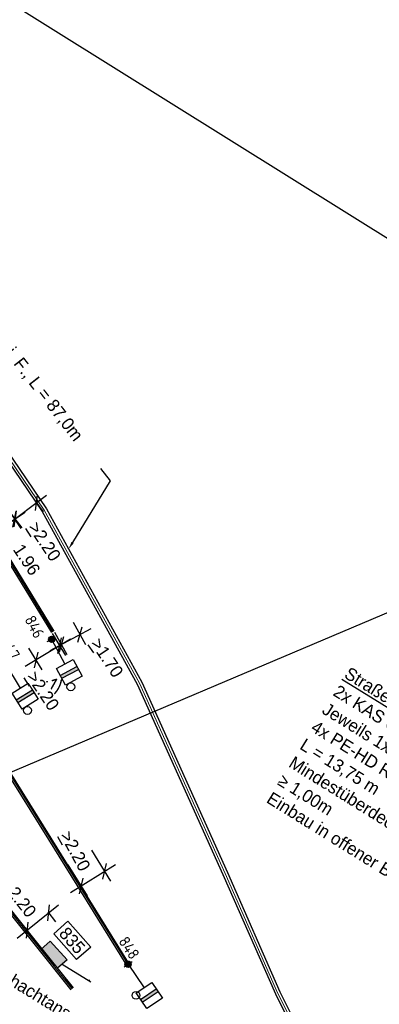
# Model space of a CAD drawing. Header units: metres. Extents: x 4433364 to 4435009, y 5475137 to 5475997.
# Tile 36 of 48: x 4434210 to 4434239, y 5475469 to 5475547. Entities that reach past the tile are written whole.
import ezdxf
from ezdxf import colors
from ezdxf.entities.mleader import LeaderData, LeaderLine
from ezdxf.enums import TextEntityAlignment as Align
from ezdxf.math import Vec2, Vec3

# ---------------------------------------------------------------- set-up
doc = ezdxf.new("R2010")
doc.units = ezdxf.units.M
doc.header["$PDMODE"] = 64
doc.linetypes.add('STRICHLINIE', pattern=[0.75, 0.5, -0.25])
doc.layers.add('GTU_A_Ansichtsfenster', color=6, linetype='Continuous', plot=False)
doc.layers.add('GTU_Hilfslayer', color=3, linetype='Continuous', plot=False)
for name, color, linetype in [('GTU_P', 1, 'Continuous'), ('GTU_P_Bemaßung', 1, 'Continuous'), ('GTU_P_Dritter', 191, 'Continuous'), ('GTU_Planung', 1, 'Continuous'), ('GTU_Weichen_Nr.', 191, 'Continuous')]:
    doc.layers.add(name, color=color, linetype=linetype)
doc.styles.add('ISO8', font='iso8.shx')
doc.styles.add('K_Isocp', font='k_isocp.SHX')
doc.styles.add('PROVI', font='PROVI.SHX')
doc.styles.add('R1', font='ISO8.SHX', dxfattribs={"oblique": 15, "height": 1.8})
doc.styles.add('S1', font='iso8', dxfattribs={"height": 1.8})
doc.styles.add('US', font='PROVI.SHX', dxfattribs={"oblique": 45, "height": 1.3})
doc.dimstyles.new('1zu500', dxfattribs={"dimscale": 5, "dimtxt": 0.2, "dimasz": 0.18, "dimexe": 0.18, "dimexo": 0.02, "dimgap": 0.09, "dimtad": 0, "dimtih": 1, "dimtoh": 1, "dimzin": 4, "dimdsep": 46, "dimtxsty": 'PROVI', "dimblk1": 'OBLIQUE', "dimblk2": 'OBLIQUE', "dimsah": 1, "dimcen": 0.3, "dimdle": 0.2, "dimclrd": 256, "dimclre": 256, "dimclrt": 256, "dimadec": 0, "dimazin": 0, "dimtfac": 1, "dimtdec": 4, "dimtofl": 0, "dimtmove": 2, "dimatfit": 3, "dimldrblk": 'NONE', "dimfxl": 0.4, "dimfxlon": 1, "dimtfill": 1, "dimtfillclr": 256, "dimtolj": 1, "dimtzin": 0, "dimlwd": -1, "dimlwe": -1, "dimarcsym": 0})

# ---------------------------------------------------------------- blocks, each defined once
blk = doc.blocks.new('S0GD03_0')
for p, q in [((0, -0.75), (0, 0.75)), ((0, 0), (4.5, 0))]:
    blk.add_line(p, q)
at = {"style": 'US', "oblique": 45}
for flags, p in [(3, (0, 3.14)), (1, (0, 1))]:
    blk.add_attdef('0000ID01', text='', height=1.6, dxfattribs=dict(at, flags=flags)).set_placement(p, align=Align.CENTER)
at = {"style": 'S1'}
blk.add_attdef('PNR', text='', height=1.8, dxfattribs=at).set_placement((-1.5, 0), align=Align.MIDDLE_RIGHT)
at = {"style": 'R1', "oblique": 15}
blk.add_attdef('PKM', text='', height=1.8, rotation=90, dxfattribs=at).set_placement((0, -2.5), align=Align.MIDDLE_RIGHT)
blk = doc.blocks.new('S0GD1B_0')
for p, q in [((0, 1.5), (3, 1.5)), ((0, -1.5), (0, 1.5)), ((1.25, -1.5), (1.25, 1.5)), ((1.75, -1.5), (1.75, 1.5)), ((3, 1.5), (3, -1.5)), ((3, -1.5), (0, -1.5))]:
    blk.add_line(p, q)
blk.add_solid([(1.25, -1.5), (1.75, -1.5), (1.25, 1.5), (1.75, 1.5)])
at = {"style": 'US', "oblique": 45}
for flags, p in [(3, (0, 8.99)), (1, (0, 6.89))]:
    blk.add_attdef('0000ID01', text='', height=1.6, dxfattribs=dict(at, flags=flags)).set_placement(p, align=Align.CENTER)
at = {"style": 'US', "oblique": 45, "flags": 1}
for tag, p in [('0KM', (5.94, -3.37)), ('0NR', (5.94, -5.37)), ('0TYP', (5.94, -7.37)), ('0STE', (5.94, -9.45)), ('0ZGO2', (5.75, -12.21)), ('0ZGO3', (5.75, -14.21)), ('0HOE', (5.75, -16.35)), ('0ENT', (5.75, -18.35)), ('0FUN', (5.62, -20.69)), ('0POS', (5.62, -22.69)), ('0KE', (5.62, -24.85)), ('0LBK', (5.62, -26.85))]:
    blk.add_attdef(tag, p, '', height=1.6, dxfattribs=at)
blk = doc.blocks.new('S0GD1D_0')
blk.add_circle((0, 0), 0.625)
at = {"style": 'US', "oblique": 45}
for flags, p in [(3, (0, 8.99)), (1, (0, 6.89))]:
    blk.add_attdef('0000ID01', text='', height=1.6, dxfattribs=dict(at, flags=flags)).set_placement(p, align=Align.CENTER)
at = {"style": 'US', "oblique": 45, "flags": 1}
blk.add_attdef('0TYP', (6, -3.64), '', height=1.6, dxfattribs=at)
blk = doc.blocks.new('KREISG-10')
h = blk.add_hatch(color=256)
edge = h.paths.add_edge_path()
edge.add_arc((0, 0), 0.5, 0, 360)
blk.add_circle((0, 0), 0.5)
blk = doc.blocks.new('_OBLIQUE')
at = {"color": 0, "linetype": 'ByBlock'}
blk.add_line((-0.5, -0.5), (0.5, 0.5), dxfattribs=at)
blk = doc.blocks.new('*D161')
at = {"layer": 'Defpoints', "color": 0}
blk.add_point((4434215.198, 5475478.42), dxfattribs=at)
at = {"layer": 'GTU_P_Bemaßung', "linetype": 'Continuous'}
for p, q in [((4434216.012, 5475481.28), (4434217.542, 5475478.816)), ((4434214.143, 5475480.12), (4434215.673, 5475477.656)), ((4434217.917, 5475480.108), (4434214.348, 5475477.893))]:
    blk.add_line(p, q, dxfattribs=at)
at = {"layer": 'GTU_P_Bemaßung', "xscale": 0.8999999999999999, "yscale": 0.8999999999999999, "zscale": 0.8999999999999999}
for p, rotation in [((4434217.067, 5475479.581), 31.82655862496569), ((4434215.198, 5475478.42), 211.8265586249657)]:
    blk.add_blockref('_OBLIQUE', p, dxfattribs=dict(at, rotation=rotation))
at = {"layer": 'GTU_P_Bemaßung', "insert": (4434214.739, 5475481.214), "char_height": 1, "attachment_point": 5, "rotation": 298.64137, "style": 'PROVI', "bg_fill": 3, "box_fill_scale": 1.1, "bg_fill_color": 256, "bg_fill_true_color": 13158600, "bg_fill_transparency": 0}
blk.add_mtext('\\A1;{\\L\\A1;>}\\A1;2.20', dxfattribs=at)
at = {"layer": 'Defpoints', "color": 0}
for p in [(4434215.908, 5475481.448), (4434214.039, 5475480.288)]:
    blk.add_point(p, dxfattribs=at)
blk = doc.blocks.new('_None')
blk = doc.blocks.new('*D176')
at = {"layer": 'Defpoints', "color": 0}
for p in [(4434212.49, 5475476.46), (4434212.619, 5475476.299), (4434210.772, 5475475.086)]:
    blk.add_point(p, dxfattribs=at)
at = {"layer": 'GTU_P_Bemaßung', "linetype": 'Continuous'}
for p, q in [((4434210.119, 5475474.301), (4434213.4, 5475476.924)), ((4434212.552, 5475476.382), (4434213.181, 5475475.596)), ((4434210.834, 5475475.008), (4434211.462, 5475474.223))]:
    blk.add_line(p, q, dxfattribs=at)
at = {"layer": 'GTU_P_Bemaßung', "xscale": 0.8999999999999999, "yscale": 0.8999999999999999, "zscale": 0.8999999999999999}
for p, rotation in [((4434212.619, 5475476.299), 38.64135193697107), ((4434210.9, 5475474.925), 218.6413519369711)]:
    blk.add_blockref('_OBLIQUE', p, dxfattribs=dict(at, rotation=rotation))
at = {"layer": 'GTU_P_Bemaßung', "insert": (4434210.279, 5475477.464), "char_height": 1, "attachment_point": 5, "rotation": 308.64137, "style": 'PROVI', "bg_fill": 3, "box_fill_scale": 1.1, "bg_fill_color": 256, "bg_fill_true_color": 13158600, "bg_fill_transparency": 0}
blk.add_mtext('\\A1;{\\L\\A1;>}\\A1;2.20', dxfattribs=at)
blk = doc.blocks.new('*D186')
at = {"layer": 'Defpoints', "color": 0, "linetype": 'Continuous'}
for p in [(4434209.627, 5475507.972), (4434209.923, 5475507.527), (4434207.997, 5475506.887)]:
    blk.add_point(p, dxfattribs=at)
at = {"layer": 'GTU_P_Bemaßung', "linetype": 'Continuous'}
for p, q in [((4434207.461, 5475505.888), (4434210.756, 5475508.081)), ((4434209.682, 5475507.889), (4434210.422, 5475506.778)), ((4434208.053, 5475506.804), (4434208.793, 5475505.693))]:
    blk.add_line(p, q, dxfattribs=at)
at = {"layer": 'GTU_P_Bemaßung', "linetype": 'Continuous', "xscale": 0.8999999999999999, "yscale": 0.8999999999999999, "zscale": 0.8999999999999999}
for p, rotation in [((4434209.923, 5475507.527), 33.65571327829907), ((4434208.294, 5475506.442), 213.6557132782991)]:
    blk.add_blockref('_OBLIQUE', p, dxfattribs=dict(at, rotation=rotation))
at = {"layer": 'GTU_P_Bemaßung', "linetype": 'Continuous', "insert": (4434210.888, 5475504.311), "char_height": 1, "attachment_point": 5, "rotation": 303.64136, "style": 'PROVI', "bg_fill": 3, "box_fill_scale": 1.1, "bg_fill_color": 256, "bg_fill_true_color": 13158600, "bg_fill_transparency": 0}
blk.add_mtext('\\A1;1.96', dxfattribs=at)
blk = doc.blocks.new('*D188')
at = {"layer": 'Defpoints', "color": 0}
for p in [(4434214.533, 5475499.451), (4434213.049, 5475498.647), (4434215.114, 5475498.379)]:
    blk.add_point(p, dxfattribs=at)
at = {"layer": 'GTU_P_Bemaßung', "linetype": 'Continuous'}
for p, q in [((4434212.75, 5475497.098), (4434215.993, 5475498.855)), ((4434214.581, 5475499.363), (4434215.543, 5475497.588)), ((4434213.097, 5475498.559), (4434214.058, 5475496.783))]:
    blk.add_line(p, q, dxfattribs=at)
at = {"layer": 'GTU_P_Bemaßung', "xscale": 0.8999999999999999, "yscale": 0.8999999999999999, "zscale": 0.8999999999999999}
for p, rotation in [((4434215.114, 5475498.379), 28.44992109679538), ((4434213.63, 5475497.575), 208.4499210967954)]:
    blk.add_blockref('_OBLIQUE', p, dxfattribs=dict(at, rotation=rotation))
at = {"layer": 'GTU_P_Bemaßung', "insert": (4434217.253, 5475496.539), "char_height": 1, "attachment_point": 5, "rotation": 303.64136, "style": 'PROVI', "bg_fill": 3, "box_fill_scale": 1.1, "bg_fill_color": 256, "bg_fill_true_color": 13158600, "bg_fill_transparency": 0}
blk.add_mtext('\\A1;{\\L\\A1;>}\\A1;1.70', dxfattribs=at)
blk = doc.blocks.new('*D189')
at = {"layer": 'Defpoints', "color": 0}
for p in [(4434212.861, 5475498.532), (4434210.981, 5475497.389), (4434211.615, 5475496.347)]:
    blk.add_point(p, dxfattribs=at)
at = {"layer": 'GTU_P_Bemaßung', "linetype": 'Continuous'}
for p, q in [((4434214.349, 5475498.008), (4434210.76, 5475495.827)), ((4434212.913, 5475498.446), (4434213.962, 5475496.72)), ((4434211.033, 5475497.304), (4434212.082, 5475495.577))]:
    blk.add_line(p, q, dxfattribs=at)
at = {"layer": 'GTU_P_Bemaßung', "xscale": 0.8999999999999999, "yscale": 0.8999999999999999, "zscale": 0.8999999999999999}
for p, rotation in [((4434213.495, 5475497.489), 31.28169320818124), ((4434211.615, 5475496.347), 211.2816932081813)]:
    blk.add_blockref('_OBLIQUE', p, dxfattribs=dict(at, rotation=rotation))
at = {"layer": 'GTU_P_Bemaßung', "insert": (4434212.173, 5475493.917), "char_height": 1, "attachment_point": 5, "rotation": 303.64136, "style": 'PROVI', "bg_fill": 3, "box_fill_scale": 1.1, "bg_fill_color": 256, "bg_fill_true_color": 13158600, "bg_fill_transparency": 0}
blk.add_mtext('\\A1;{\\L\\A1;>}\\A1;2.20', dxfattribs=at)
blk = doc.blocks.new('*D195')
at = {"layer": 'Defpoints', "color": 0, "linetype": 'Continuous'}
for p in [(4434211.339, 5475509.261), (4434211.662, 5475508.832), (4434209.627, 5475507.972)]:
    blk.add_point(p, dxfattribs=at)
at = {"layer": 'GTU_P_Bemaßung', "linetype": 'Continuous'}
for p, q in [((4434209.15, 5475506.943), (4434212.461, 5475509.433)), ((4434211.399, 5475509.181), (4434212.203, 5475508.113)), ((4434209.687, 5475507.892), (4434210.49, 5475506.825))]:
    blk.add_line(p, q, dxfattribs=at)
at = {"layer": 'GTU_P_Bemaßung', "linetype": 'Continuous', "xscale": 0.8999999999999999, "yscale": 0.8999999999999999, "zscale": 0.8999999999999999}
for p, rotation in [((4434211.662, 5475508.832), 36.94922914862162), ((4434209.949, 5475507.544), 216.9492291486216)]:
    blk.add_blockref('_OBLIQUE', p, dxfattribs=dict(at, rotation=rotation))
at = {"layer": 'GTU_P_Bemaßung', "linetype": 'Continuous', "insert": (4434212.301, 5475505.759), "char_height": 1, "attachment_point": 5, "rotation": 303.64136, "style": 'PROVI', "bg_fill": 3, "box_fill_scale": 1.1, "bg_fill_color": 256, "bg_fill_true_color": 13158600, "bg_fill_transparency": 0}
blk.add_mtext('\\A1;{\\L\\A1;>}\\A1;2.20', dxfattribs=at)

msp = doc.modelspace()

# ---------------------------------------------------------------- hatches: boundary and pattern name
at = {"layer": 'GTU_P_Dritter', "linetype": 'STRICHLINIE', "ltscale": 2, "transparency": 33554687}
msp.add_hatch(color=256, dxfattribs=at).paths.add_polyline_path([(4434214.081, 5475472.574), (4434212.744, 5475474.062), (4434212, 5475473.393), (4434213.337, 5475471.906)])

# ---------------------------------------------------------------- linework, layer by layer
at = {"layer": 'GTU_A_Ansichtsfenster', "linetype": 'Continuous', "ltscale": 2}
msp.add_lwpolyline([(4434050.756, 5475647.656), (4434486.436, 5475375.651), (4434421.455, 5475174.548), (4433942.191, 5475473.764)], close=True, dxfattribs=at)
at = {"layer": 'GTU_Hilfslayer'}
msp.add_line((4434214.566, 5475470.34), (4434213.941, 5475471.121), dxfattribs=at)
at = {"layer": 'GTU_P', "linetype": 'Continuous'}
for points in [[(4434190.505, 5475530.223), (4434198.433, 5475520.225), (4434201.582, 5475515.907), (4434201.679, 5475514.926), (4434202.585, 5475513.698), (4434203.415, 5475513.373), (4434207.812, 5475506.769), (4434212.861, 5475498.532)], [(4434190.678, 5475530.36), (4434198.608, 5475520.358), (4434201.795, 5475515.989), (4434201.892, 5475515.008), (4434202.724, 5475513.879), (4434203.56, 5475513.553), (4434207.997, 5475506.887), (4434213.049, 5475498.647)]]:
    msp.add_lwpolyline(points, dxfattribs=at)
at = {"layer": 'GTU_P_Dritter', "linetype": 'Continuous', "ltscale": 2}
msp.add_lwpolyline([(4434212.744, 5475474.062), (4434214.081, 5475472.574), (4434213.337, 5475471.906), (4434212, 5475473.393)], close=True, dxfattribs=at)
msp.add_lwpolyline([(4434213.709, 5475472.24), (4434215.981, 5475470.821)], dxfattribs=at)
at = {"layer": 'GTU_P_Dritter', "linetype": 'Continuous', "ltscale": 0.05}
msp.add_lwpolyline([(4434215.789, 5475470.941), (4434215.881, 5475470.995)], dxfattribs=at)
at = {"layer": 'GTU_Planung', "color": 7, "linetype": 'Continuous', "lineweight": 20, "true_color": 0xffffff}
msp.add_lwpolyline([(4434190.592, 5475530.291), (4434198.521, 5475520.292), (4434201.689, 5475515.948), (4434201.785, 5475514.967), (4434202.654, 5475513.789), (4434203.487, 5475513.463), (4434207.905, 5475506.828), (4434212.955, 5475498.589)], dxfattribs=at)

# ---------------------------------------------------------------- block references
at = {"layer": 'GTU_P_Dritter'}
ref = msp.add_blockref('S0GD03_0', (4434212.85, 5475498.01), dxfattribs=dict(at, xscale=0.4999999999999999, yscale=0.5, zscale=0.5, rotation=298.201824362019))
ref.add_attrib('PNR', '846', dxfattribs={"height": 0.9, "rotation": 298.20182, "style": 'S1'}).set_placement((4434211.93, 5475498.194), align=Align.MIDDLE_RIGHT)
ref = msp.add_blockref('S0GD03_0', (4434209.192, 5475496.04), dxfattribs=dict(at, xscale=0.4999999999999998, yscale=0.5, zscale=0.5, rotation=301.6413765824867))
ref.add_attrib('PNR', '847', dxfattribs={"height": 0.9, "rotation": 301.64138, "style": 'S1'}).set_placement((4434210.024, 5475496.507), align=Align.MIDDLE_RIGHT)
at = {"layer": 'GTU_P_Dritter', "yscale": 0.5, "zscale": 0.5}
for name, p, xscale, rotation in [('KREISG-10', (4434212.858, 5475497.997), 0.5, 330.4989468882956), ('S0GD1B_0', (4434213.913, 5475496.028), 0.4999999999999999, 298.201824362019), ('S0GD1B_0', (4434210.372, 5475494.125), 0.4999999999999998, 301.6413765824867), ('S0GD1D_0', (4434214.384, 5475494.223), 0.4999999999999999, 298.201824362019), ('S0GD1D_0', (4434210.95, 5475492.352), 0.4999999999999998, 301.6413765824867), ('KREISG-10', (4434218.926, 5475472.226), 0.5, 331.4804333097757), ('S0GD1B_0', (4434220.188, 5475470.364), 0.5, 303.980566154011), ('S0GD1D_0', (4434219.555, 5475469.756), 0.5, 303.980566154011)]:
    msp.add_blockref(name, p, dxfattribs=dict(at, xscale=xscale, rotation=rotation))
at = {"layer": 'GTU_P_Dritter'}
ref = msp.add_blockref('S0GD03_0', (4434218.931, 5475472.229), dxfattribs=dict(at, xscale=0.5, yscale=0.5, zscale=0.5, rotation=303.980566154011))
ref.add_attrib('PNR', '848', dxfattribs={"height": 0.9, "rotation": 303.98057, "style": 'S1'}).set_placement((4434219.515, 5475472.767), align=Align.MIDDLE_RIGHT)

# ---------------------------------------------------------------- texts
at = {"layer": 'GTU_P_Dritter', "insert": (4434212.32, 5475495.414), "char_height": 1.25, "attachment_point": 1, "rotation": 330.49895, "style": 'ISO8'}
msp.add_mtext_dynamic_manual_height_columns('*1)', width=0.60948, gutter_width=12.5, heights=[0], dxfattribs=at)

# ---------------------------------------------------------------- next in the draw order: texts
at = {"layer": 'GTU_Weichen_Nr.', "color": 191, "insert": (4434214.489, 5475474.105), "char_height": 1, "attachment_point": 5, "rotation": 311.69263, "style": 'K_Isocp', "bg_fill": 19, "box_fill_scale": 1.25, "bg_fill_color": 1, "bg_fill_transparency": 0}
msp.add_mtext('835', dxfattribs=at)

# ---------------------------------------------------------------- next in the draw order: linework, layer by layer
at = {"layer": 'GTU_P', "linetype": 'Continuous'}
for points in [[(4434218.969, 5475472.344), (4434212.832, 5475482.232), (4434201.568, 5475500.3), (4434196.419, 5475507.743), (4434196.256, 5475508.905), (4434195.952, 5475509.301), (4434195.648, 5475509.698), (4434194.714, 5475510.095), (4434190.824, 5475515.171), (4434183.346, 5475524.525)], [(4434218.782, 5475472.228), (4434212.645, 5475482.116), (4434201.384, 5475500.179), (4434196.209, 5475507.661), (4434196.046, 5475508.817), (4434195.777, 5475509.168), (4434195.509, 5475509.518), (4434194.575, 5475509.915), (4434190.651, 5475515.035), (4434183.173, 5475524.388)]]:
    msp.add_lwpolyline(points, dxfattribs=at)
at = {"layer": 'GTU_Planung', "color": 7, "linetype": 'Continuous', "lineweight": 20, "true_color": 0xffffff}
msp.add_lwpolyline([(4434218.876, 5475472.286), (4434212.739, 5475482.174), (4434201.476, 5475500.239), (4434196.314, 5475507.702), (4434196.151, 5475508.861), (4434195.865, 5475509.234), (4434195.578, 5475509.608), (4434194.645, 5475510.005), (4434190.737, 5475515.103), (4434183.259, 5475524.457)], dxfattribs=at)

# ---------------------------------------------------------------- next in the draw order: dimensions: what is measured, and where the dimension line sits
at = {"layer": 'GTU_P_Bemaßung', "linetype": 'Continuous'}
dim = msp.add_linear_dim(base=(4434215.198, 5475478.42), p1=(4434215.908, 5475481.448), p2=(4434214.039, 5475480.288), angle=211.82656, text='{\\L\\A1;>}\\A1;2.20', dimstyle='1zu500', dxfattribs=at)
dim.commit()
dim.dimension.update_dxf_attribs({"geometry": '*D161', "text_midpoint": (4434214.739, 5475481.214), "dimtype": 161, "text_rotation": 350})

# ---------------------------------------------------------------- next in the draw order: linework, layer by layer
at = {"layer": 'GTU_P', "linetype": 'Continuous'}
for points in [[(4434195.251, 5475534.038), (4434195.528, 5475533.687), (4434195.932, 5475531.026), (4434200.365, 5475525.414), (4434212.102, 5475508.137), (4434219.649, 5475494.427), (4434226.446, 5475479.349), (4434230.606, 5475469.867), (4434232.152, 5475466.781), (4434236.292, 5475459.968), (4434236.813, 5475459.732), (4434237.479, 5475458.684)], [(4434195.564, 5475534.286), (4434195.907, 5475533.852), (4434196.312, 5475531.191), (4434200.688, 5475525.651), (4434212.444, 5475508.347), (4434220.007, 5475494.606), (4434226.811, 5475479.511), (4434230.968, 5475470.037), (4434232.502, 5475466.975), (4434236.569, 5475460.281), (4434237.086, 5475460.047), (4434237.817, 5475458.899)]]:
    msp.add_lwpolyline(points, dxfattribs=at)
at = {"layer": 'GTU_Planung', "color": 7, "linetype": 'Continuous', "lineweight": 20, "true_color": 0xffffff}
msp.add_lwpolyline([(4434195.407, 5475534.162), (4434195.718, 5475533.77), (4434196.122, 5475531.109), (4434200.526, 5475525.533), (4434212.273, 5475508.242), (4434219.828, 5475494.516), (4434226.628, 5475479.43), (4434230.787, 5475469.952), (4434232.327, 5475466.878), (4434236.43, 5475460.125), (4434236.949, 5475459.89), (4434237.648, 5475458.791)], dxfattribs=at)

# ---------------------------------------------------------------- next in the draw order: dimensions: what is measured, and where the dimension line sits
at = {"layer": 'GTU_P_Bemaßung', "linetype": 'Continuous'}
dim = msp.add_linear_dim(base=(4434212.619, 5475476.299), p1=(4434210.772, 5475475.086), p2=(4434212.49, 5475476.46), angle=38.64135, text='{\\L\\A1;>}\\A1;2.20', dimstyle='1zu500', override={"dimtxsty": 'PROVI', "dimtfill": 1, "dimtfillclr": 256}, dxfattribs=at)
dim.commit()
dim.dimension.update_dxf_attribs({"geometry": '*D176', "text_midpoint": (4434210.279, 5475477.464), "dimtype": 161})

# ---------------------------------------------------------------- next in the draw order: linework, layer by layer
msp.add_lwpolyline([(4434176.076, 5475518.71), (4434176.429, 5475518.265), (4434176.643, 5475517.776), (4434176.643, 5475517.776), (4434176.643, 5475517.776), (4434183.457, 5475509.252), (4434193.101, 5475497.19), (4434198.831, 5475490.022), (4434203.65, 5475483.994), (4434211.525, 5475474.144), (4434214.566, 5475470.34)], dxfattribs=at)

# ---------------------------------------------------------------- next in the draw order: dimensions: what is measured, and where the dimension line sits
dim = msp.add_aligned_dim(p1=(4434207.997, 5475506.887), p2=(4434209.627, 5475507.972), distance=-0.535, dimstyle='1zu500', dxfattribs=at)
dim.commit()
dim.dimension.update_dxf_attribs({"geometry": '*D186', "text_midpoint": (4434210.888, 5475504.311), "text_rotation": 355})
dim = msp.add_linear_dim(base=(4434215.114, 5475498.379), p1=(4434213.049, 5475498.647), p2=(4434214.533, 5475499.451), angle=28.44992, text='{\\L\\A1;>}\\A1;1.70', dimstyle='1zu500', dxfattribs=at)
dim.commit()
dim.dimension.update_dxf_attribs({"geometry": '*D188', "text_midpoint": (4434217.253, 5475496.539), "dimtype": 161, "text_rotation": 355})

# ---------------------------------------------------------------- next in the draw order: dimensions: what is measured, and where the dimension line sits
for base, p1, p2, angle, text, picture, middle in [((4434211.662, 5475508.832), (4434209.627, 5475507.972), (4434211.339, 5475509.261), 36.94923, '{\\L\\A1;>}\\A1;2.20', '*D195', (4434212.301, 5475505.759)), ((4434211.615, 5475496.347), (4434212.861, 5475498.532), (4434210.981, 5475497.389), 211.28169, '{\\L\\A1;>}\\A1;<>', '*D189', (4434212.173, 5475493.917))]:
    dim = msp.add_linear_dim(base=base, p1=p1, p2=p2, angle=angle, text=text, dimstyle='1zu500', dxfattribs=at)
    dim.commit()
    dim.dimension.update_dxf_attribs({"geometry": picture, "text_midpoint": middle, "dimtype": 161, "text_rotation": 355})

# ---------------------------------------------------------------- next in the draw order: leaders
ml = msp.add_multileader_mtext('Standard', dxfattribs=at)
ml.set_content('1x KK Gr. II i. F., L = 87,0m ', color=256, style='PROVI')
ml.set_leader_properties(color=256, linetype='ByLayer', lineweight=-1)
ml.build(insert=Vec2(0, 0))
ml.multileader.update_dxf_attribs({"dogleg_length": 1.25, "arrow_head_size": 0.625, "scale": 0.5})
ctx = ml.context
ctx.base_point, ctx.scale, ctx.char_height, ctx.arrow_head_size, ctx.landing_gap_size, ctx.plane_origin, ctx.plane_x_axis, ctx.plane_y_axis = Vec3(4434204.6, 5475527.145), 0.5, 1, 0.625, 0.625, Vec3(11452309.727, 7730722.013), Vec3(0.61508, -0.788465), Vec3(0.788465, 0.61508)
notes = []
notes.append((ctx, [(0, (1, 1, 0), (4434217.537, 5475510.561), (-0.61508, 0.788465), 1.25, [(0, [(4434214.204, 5475505.149)], 0, [])])]))
ctx.mtext.insert, ctx.mtext.text_direction, ctx.mtext.rotation = Vec3(4434205.465, 5475527.028), Vec3(0.61508, -0.788465), 2.834938
ctx.mtext.has_bg_fill, ctx.mtext.bg_color, ctx.mtext.bg_scale_factor, ctx.mtext.bg_transparency, ctx.mtext.use_window_bg_color = 1, -1027028792, 1, 0, 1
for ctx, leaders in notes:
    for number, flags, end, landing, length, lines in leaders:
        leader = LeaderData()
        leader.index, (leader.has_last_leader_line, leader.has_dogleg_vector, leader.attachment_direction) = number, flags
        leader.last_leader_point, leader.dogleg_vector, leader.dogleg_length = Vec3(end), Vec3(landing), length
        for number, points, colour, breaks in lines:
            line = LeaderLine()
            line.index, line.vertices, line.color, line.breaks = number, Vec3.list(points), colors.encode_raw_color(colour), breaks
            leader.lines.append(line)
        ctx.leaders.append(leader)

# ---------------------------------------------------------------- next in the draw order: linework, layer by layer
msp.add_lwpolyline([(4434175.904, 5475518.574), (4434176.239, 5475518.15), (4434176.453, 5475517.661), (4434183.285, 5475509.115), (4434192.929, 5475497.052), (4434198.659, 5475489.884), (4434203.478, 5475483.857), (4434211.353, 5475474.007), (4434214.394, 5475470.203)], dxfattribs=at)
at = {"layer": 'GTU_Planung', "color": 7, "linetype": 'Continuous', "lineweight": 20, "true_color": 0xffffff}
msp.add_lwpolyline([(4434175.99, 5475518.642), (4434176.334, 5475518.208), (4434176.548, 5475517.718), (4434183.371, 5475509.184), (4434193.015, 5475497.121), (4434198.745, 5475489.953), (4434203.564, 5475483.926), (4434211.439, 5475474.076), (4434214.48, 5475470.272)], dxfattribs=at)

# ---------------------------------------------------------------- next in the draw order: leaders
at = {"layer": 'GTU_P_Bemaßung', "linetype": 'Continuous'}
ml = msp.add_multileader_mtext('Standard', dxfattribs=at)
ml.set_content('{\\LAnschluss mittels Erdverlegte Rohrtrasse}\\P1x PE-HD DN 110x6,3mm (SDR 17,6)\\PL = 41,50m\\PRohrscheitel - GOK {\\L\\A1;>} 0,80m\\PVerbindung BSH Haufdichteinführung HSI150\\Pmit Rohrtrasse PE-HD 110 mittels\\PHSI150 D1x110 GSM Systemdeckel herstellen\\PVerbindung an Mast 109cn herstellen ', color=256, style='PROVI')
ml.set_leader_properties(color=256, linetype='ByLayer', lineweight=-1)
ml.build(insert=Vec2(0, 0))
ml.multileader.update_dxf_attribs({"dogleg_length": 1.25, "arrow_head_size": 0.625, "scale": 0.5})
ctx = ml.context
ctx.base_point, ctx.scale, ctx.char_height, ctx.arrow_head_size, ctx.landing_gap_size, ctx.plane_origin, ctx.plane_x_axis, ctx.plane_y_axis = Vec3(4434256.93, 5475506.405), 0.5, 1, 0.625, 0.625, Vec3(10219843.784, 10043376.985), Vec3(0.852054, -0.523454), Vec3(0.523454, 0.852054)
notes = []
notes.append((ctx, [(0, (1, 1, 0), (4434255.865, 5475507.059), (0.852054, -0.523454), 1.25, [(0, [(4434198.2, 5475482.622)], 0, [])])]))
ctx.mtext.insert, ctx.mtext.text_direction, ctx.mtext.rotation = Vec3(4434257.725, 5475506.504), Vec3(0.852054, -0.523454), 2.834938
ctx.mtext.has_bg_fill, ctx.mtext.bg_color, ctx.mtext.bg_scale_factor, ctx.mtext.bg_transparency, ctx.mtext.use_window_bg_color = 1, -1027028792, 1, 0, 1
for ctx, leaders in notes:
    for number, flags, end, landing, length, lines in leaders:
        leader = LeaderData()
        leader.index, (leader.has_last_leader_line, leader.has_dogleg_vector, leader.attachment_direction) = number, flags
        leader.last_leader_point, leader.dogleg_vector, leader.dogleg_length = Vec3(end), Vec3(landing), length
        for number, points, colour, breaks in lines:
            line = LeaderLine()
            line.index, line.vertices, line.color, line.breaks = number, Vec3.list(points), colors.encode_raw_color(colour), breaks
            leader.lines.append(line)
        ctx.leaders.append(leader)

# ---------------------------------------------------------------- next in the draw order: leaders
ml = msp.add_multileader_mtext('Standard', dxfattribs=at)
ml.set_content('{\\LStraßenquerung km 2,1+66,1}\\P2x {\\A1;KAS Gr. V Bkl. D\\PJeweils 1x Schachtanschlussbausatz Typ II\\P}4x PE-HD Rohr DN 110x6,3mm (SDR 17,6)\\PL = 13,75 m\\PMindestüberdeckung\\P≥ 1,00m\\PEinbau in offener Bauweise', color=256, style='PROVI')
ml.set_leader_properties(color=256, linetype='ByLayer', lineweight=-1)
ml.build(insert=Vec2(0, 0))
ml.multileader.update_dxf_attribs({"dogleg_length": 1.25, "arrow_head_size": 0.625, "scale": 0.5})
ctx = ml.context
ctx.base_point, ctx.scale, ctx.char_height, ctx.arrow_head_size, ctx.landing_gap_size, ctx.plane_origin, ctx.plane_x_axis, ctx.plane_y_axis = Vec3(4434235.721, 5475495.765), 0.5, 1, 0.625, 0.625, Vec3(10205662.289, 10061544.397, 0), Vec3(0.848995, -0.528401, 0), Vec3(0.528401, 0.848995, 0)
notes = []
notes.append((ctx, [(0, (1, 1, 0), (4434262.673, 5475478.991), (-0.848995, 0.528401, 0), 1.25, [(0, [(4434244.134, 5475448.925)], 0, [])])]))
ctx.mtext.insert, ctx.mtext.text_direction, ctx.mtext.rotation = Vec3(4434236.516, 5475495.859), Vec3(0.848995, -0.528401, 0), 3.065799
ctx.mtext.has_bg_fill, ctx.mtext.bg_color, ctx.mtext.bg_scale_factor, ctx.mtext.bg_transparency, ctx.mtext.use_window_bg_color = 1, -1027028792, 1, 0, 1
for ctx, leaders in notes:
    for number, flags, end, landing, length, lines in leaders:
        leader = LeaderData()
        leader.index, (leader.has_last_leader_line, leader.has_dogleg_vector, leader.attachment_direction) = number, flags
        leader.last_leader_point, leader.dogleg_vector, leader.dogleg_length = Vec3(end), Vec3(landing), length
        for number, points, colour, breaks in lines:
            line = LeaderLine()
            line.index, line.vertices, line.color, line.breaks = number, Vec3.list(points), colors.encode_raw_color(colour), breaks
            leader.lines.append(line)
        ctx.leaders.append(leader)

# ---------------------------------------------------------------- next in the draw order: leaders
ml = msp.add_multileader_mtext('Standard', dxfattribs=at)
ml.set_content('\\A1;1x Schachtanschlussbausatz Typ II\\P', color=256, style='PROVI')
ml.set_leader_properties(color=256, linetype='ByLayer', lineweight=-1)
ml.build(insert=Vec2(0, 0))
ml.multileader.update_dxf_attribs({"dogleg_length": 1.25, "arrow_head_size": 0.625, "scale": 0.5})
ctx = ml.context
ctx.base_point, ctx.scale, ctx.char_height, ctx.arrow_head_size, ctx.landing_gap_size, ctx.plane_origin, ctx.plane_x_axis, ctx.plane_y_axis = Vec3(4434206.282, 5475473.142), 0.5, 1, 0.625, 0.625, Vec3(10405292.264, 9798318.802, 0), Vec3(0.851894, -0.523715, 0), Vec3(0.523715, 0.851894, 0)
notes = []
notes.append((ctx, [(0, (1, 1, 0), (4434205.217, 5475473.796), (0.851894, -0.523715, 0), 1.25, [(0, [(4434195.322, 5475477.083)], 0, [])])]))
ctx.mtext.insert, ctx.mtext.text_direction, ctx.mtext.rotation = Vec3(4434207.076, 5475473.24), Vec3(0.851894, -0.523715, 0), 5.731979
ctx.mtext.has_bg_fill, ctx.mtext.bg_color, ctx.mtext.bg_scale_factor, ctx.mtext.bg_transparency, ctx.mtext.use_window_bg_color = 1, -1027028792, 1, 0, 1
for ctx, leaders in notes:
    for number, flags, end, landing, length, lines in leaders:
        leader = LeaderData()
        leader.index, (leader.has_last_leader_line, leader.has_dogleg_vector, leader.attachment_direction) = number, flags
        leader.last_leader_point, leader.dogleg_vector, leader.dogleg_length = Vec3(end), Vec3(landing), length
        for number, points, colour, breaks in lines:
            line = LeaderLine()
            line.index, line.vertices, line.color, line.breaks = number, Vec3.list(points), colors.encode_raw_color(colour), breaks
            leader.lines.append(line)
        ctx.leaders.append(leader)

doc.saveas('drawing.dxf')
